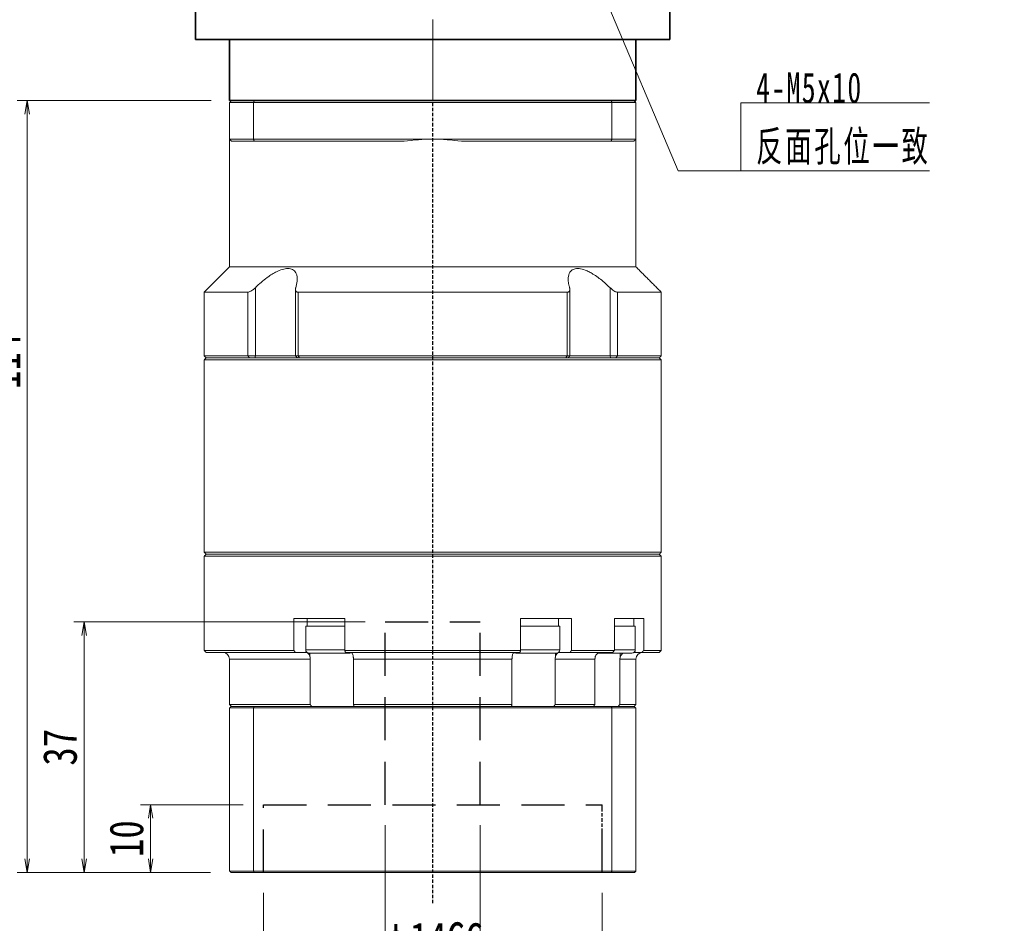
# Model space of a CAD drawing. Header units: millimetres. Extents: x -2 to 564, y 0 to 398.
# Tile 3 of 5: x 92 to 237, y 136 to 269. Entities that reach past the tile are written whole.
import ezdxf

# ---------------------------------------------------------------- set-up
doc = ezdxf.new("R2010")
doc.units = ezdxf.units.MM
for name, pattern in [('DASHED', [0.75, 0.5, -0.25]), ('DASHED2', [9.525, 6.35, -3.175]), ('点画线', [18, 12, -2, 2, -2])]:
    doc.linetypes.add(name, pattern=pattern)
doc.layers.add('4虚线层', color=6, linetype='DASHED2')
for name, color, linetype, lineweight in [('EB0_1', 7, 'Continuous', 35), ('中心线层', 1, '点画线', 18), ('尺寸线层', 3, 'Continuous', 18), ('粗实线层', 7, 'Continuous', 35)]:
    doc.layers.add(name, color=color, linetype=linetype, lineweight=lineweight)
doc.styles.add('宋体', font='SimSun.ttf', dxfattribs={"width": 0.8})
doc.styles.add('标准', font='txt', dxfattribs={"width": 0.667})
doc.dimstyles.new('A水平标注$0', dxfattribs={"dimtxt": 3.5, "dimasz": 2, "dimexe": 1.5, "dimexo": 3, "dimgap": 1.1, "dimtad": 1, "dimtoh": 1, "dimdec": 4, "dimdsep": 46, "dimtxsty": '宋体', "dimblk": 'OPEN', "dimcen": 3, "dimclrd": 3, "dimclre": 3, "dimclrt": 6, "dimadec": 0, "dimazin": 0, "dimtm": 1e-09, "dimtfac": 1, "dimtdec": 4, "dimtix": 1, "dimtmove": 0, "dimatfit": 3, "dimldrblk": 'OPEN', "dimfxl": 0, "dimlwd": 13, "dimlwe": 13, "dimarcsym": 0})
doc.dimstyles.new('D直径标注φ25', dxfattribs={"dimtxt": 3.5, "dimasz": 2, "dimexe": 1, "dimexo": 3, "dimtad": 1, "dimtoh": 1, "dimdec": 1, "dimdsep": 46, "dimtxsty": '宋体', "dimblk": 'OPEN', "dimcen": 3, "dimclrd": 3, "dimclre": 3, "dimclrt": 130, "dimadec": 0, "dimazin": 0, "dimtm": 1e-09, "dimtfac": 1, "dimtdec": 1, "dimtmove": 0, "dimatfit": 0, "dimldrblk": 'OPEN', "dimfxl": 0, "dimlwd": 13, "dimlwe": 13, "dimarcsym": 0})

# ---------------------------------------------------------------- blocks, each defined once
blk = doc.blocks.new('*X6')
at = {"layer": '尺寸线层', "linetype": 'Continuous'}
blk.add_hatch(color=0, dxfattribs=at).paths.add_polyline_path([(-22.53, 31.42), (-20.26, 27.49), (-21.3, 27.05)], flags=0)
at = {"layer": '尺寸线层', "color": 0, "linetype": 'Continuous'}
blk.add_line((-22.53, 31.42), (-9.27, 0), dxfattribs=at)
at = {"layer": '尺寸线层', "color": 0}
for p, q in [((0, 10.07), (27.84, 10.07)), ((0, 0), (0, 10.07)), ((-9.27, 0), (0, 0)), ((0, 0), (27.84, 0))]:
    blk.add_line(p, q, dxfattribs=at)
at = {"layer": '尺寸线层', "color": 0, "insert": (2.25, 0.9), "char_height": 4.5, "width": 51.1715, "attachment_point": 7, "line_spacing_factor": 1.15057, "style": '标准'}
blk.add_mtext('\\T1.1;4-M5x10\\P反面孔位一致', dxfattribs=at)
blk = doc.blocks.new('_Open')
at = {"color": 0, "linetype": 'ByBlock', "lineweight": -2}
for p, q in [((-1, 0.167), (0, 0)), ((-1, -0.167), (0, 0)), ((0, 0), (-1, 0))]:
    blk.add_line(p, q, dxfattribs=at)
blk = doc.blocks.new('*D38')
at = {"layer": 'Defpoints', "color": 0, "transparency": 16777216}
for p in [(127.5, 143.18), (177.5, 143.18), (177.5, 118.77)]:
    blk.add_point(p, dxfattribs=at)
at = {"layer": '尺寸线层', "color": 3, "lineweight": 13, "transparency": 16777216}
for p, q in [((127.5, 140.18), (127.5, 117.77)), ((177.5, 140.18), (177.5, 117.77)), ((129.5, 118.77), (175.5, 118.77))]:
    blk.add_line(p, q, dxfattribs=at)
at = {"layer": '尺寸线层', "color": 3, "lineweight": 13, "transparency": 16777216, "xscale": 2, "yscale": 2, "zscale": 2, "rotation": 180}
blk.add_blockref('_Open', (127.5, 118.77), dxfattribs=at)
at = {"layer": '尺寸线层', "color": 3, "lineweight": 13, "transparency": 16777216, "xscale": 2, "yscale": 2, "zscale": 2}
blk.add_blockref('_Open', (177.5, 118.77), dxfattribs=at)
at = {"layer": '尺寸线层', "color": 130, "transparency": 16777216, "insert": (152.4, 122.01), "char_height": 5, "attachment_point": 5, "style": '宋体'}
blk.add_mtext('φ50E7', dxfattribs=at)
blk = doc.blocks.new('*D39')
at = {"layer": 'Defpoints', "color": 0, "transparency": 16777216}
for p in [(145.5, 153.18), (159.5, 153.18), (159.5, 129.4)]:
    blk.add_point(p, dxfattribs=at)
at = {"layer": '尺寸线层', "color": 3, "lineweight": 13, "transparency": 16777216}
for p, q in [((145.5, 150.18), (145.5, 128.4)), ((159.5, 150.18), (159.5, 128.4)), ((147.5, 129.4), (157.5, 129.4))]:
    blk.add_line(p, q, dxfattribs=at)
at = {"layer": '尺寸线层', "color": 3, "lineweight": 13, "transparency": 16777216, "xscale": 2, "yscale": 2, "zscale": 2, "rotation": 180}
blk.add_blockref('_Open', (145.5, 129.4), dxfattribs=at)
at = {"layer": '尺寸线层', "color": 3, "lineweight": 13, "transparency": 16777216, "xscale": 2, "yscale": 2, "zscale": 2}
blk.add_blockref('_Open', (159.5, 129.4), dxfattribs=at)
at = {"layer": '尺寸线层', "color": 130, "transparency": 16777216, "insert": (152.5, 132.64), "char_height": 5, "attachment_point": 5, "style": '宋体'}
blk.add_mtext('φ14G6', dxfattribs=at)
blk = doc.blocks.new('*D40')
at = {"layer": 'Defpoints', "color": 0, "transparency": 16777216}
for p in [(127.5, 153.18), (110.85, 143.18), (122.7, 143.18)]:
    blk.add_point(p, dxfattribs=at)
at = {"layer": '尺寸线层', "color": 3, "lineweight": 13, "transparency": 16777216}
for p, q in [((124.5, 153.18), (109.35, 153.18)), ((110.85, 151.18), (110.85, 145.18)), ((119.7, 143.18), (109.35, 143.18))]:
    blk.add_line(p, q, dxfattribs=at)
at = {"layer": '尺寸线层', "color": 3, "lineweight": 13, "transparency": 16777216, "xscale": 2, "yscale": 2, "zscale": 2}
for p, rotation in [((110.85, 153.18), 90), ((110.85, 143.18), 270)]:
    blk.add_blockref('_Open', p, dxfattribs=dict(at, rotation=rotation))
at = {"layer": '尺寸线层', "color": 6, "transparency": 16777216, "insert": (107.3, 148.18), "char_height": 5, "attachment_point": 5, "rotation": 90, "style": '宋体', "bg_fill": 3, "box_fill_scale": 1.1, "bg_fill_color": 257, "bg_fill_transparency": 0}
blk.add_mtext('10', dxfattribs=at)
blk = doc.blocks.new('*D41')
at = {"layer": 'Defpoints', "color": 0, "transparency": 16777216}
for p in [(145.5, 180.18), (101.03, 143.18), (122.7, 143.18)]:
    blk.add_point(p, dxfattribs=at)
at = {"layer": '尺寸线层', "color": 3, "lineweight": 13, "transparency": 16777216}
for p, q in [((142.5, 180.18), (99.53, 180.18)), ((101.03, 178.18), (101.03, 145.18)), ((119.7, 143.18), (99.53, 143.18))]:
    blk.add_line(p, q, dxfattribs=at)
at = {"layer": '尺寸线层', "color": 3, "lineweight": 13, "transparency": 16777216, "xscale": 2, "yscale": 2, "zscale": 2}
for p, rotation in [((101.03, 180.18), 90), ((101.03, 143.18), 270)]:
    blk.add_blockref('_Open', p, dxfattribs=dict(at, rotation=rotation))
at = {"layer": '尺寸线层', "color": 6, "transparency": 16777216, "insert": (97.49, 161.68), "char_height": 5, "attachment_point": 5, "rotation": 90, "style": '宋体', "bg_fill": 3, "box_fill_scale": 1.1, "bg_fill_color": 257, "bg_fill_transparency": 0}
blk.add_mtext('37', dxfattribs=at)
blk = doc.blocks.new('*D42')
at = {"layer": 'Defpoints', "color": 0, "transparency": 16777216}
for p in [(122.8, 257.18), (92.63, 143.18), (122.7, 143.18)]:
    blk.add_point(p, dxfattribs=at)
at = {"layer": '尺寸线层', "color": 3, "lineweight": 13, "transparency": 16777216}
for p, q in [((119.8, 257.18), (91.13, 257.18)), ((92.63, 255.18), (92.63, 145.18)), ((119.7, 143.18), (91.13, 143.18))]:
    blk.add_line(p, q, dxfattribs=at)
at = {"layer": '尺寸线层', "color": 3, "lineweight": 13, "transparency": 16777216, "xscale": 2, "yscale": 2, "zscale": 2}
for p, rotation in [((92.63, 257.18), 90), ((92.63, 143.18), 270)]:
    blk.add_blockref('_Open', p, dxfattribs=dict(at, rotation=rotation))
at = {"layer": '尺寸线层', "color": 6, "transparency": 16777216, "insert": (89.1, 218.68), "char_height": 5, "attachment_point": 5, "rotation": 90, "style": '宋体', "bg_fill": 3, "box_fill_scale": 1.1, "bg_fill_color": 257, "bg_fill_transparency": 0}
blk.add_mtext('114', dxfattribs=at)

msp = doc.modelspace()

# ---------------------------------------------------------------- linework, layer by layer
at = {"color": 7, "linetype": 'Continuous', "lineweight": 15}
for p, q in [((122.4963, 256.88318), (126.03879, 256.88318)), ((122.4963, 256.88318), (122.4963, 251.48318)), ((126.15242, 257.18318), (122.7963, 257.18318)), ((126.03879, 256.88318), (178.95381, 256.88318)), ((126.03879, 251.48318), (126.03879, 256.88318)), ((178.84018, 257.18318), (126.15242, 257.18318)), ((182.1963, 257.18318), (178.84018, 257.18318)), ((178.95381, 256.88318), (178.95381, 251.48318)), ((178.95381, 256.88318), (182.4963, 256.88318)), ((182.4963, 251.48318), (182.4963, 256.88318)), ((126.03879, 251.48318), (122.4963, 251.48318)), ((122.7963, 251.18318), (126.15242, 251.18318)), ((152.4963, 251.48318), (126.03879, 251.48318)), ((126.15242, 251.18318), (148.26428, 251.18318)), ((178.95381, 251.48318), (152.4963, 251.48318)), ((156.72832, 251.18318), (178.84018, 251.18318)), ((178.84018, 251.18318), (182.1963, 251.18318)), ((182.4963, 251.48318), (178.95381, 251.48318)), ((182.4963, 232.63318), (122.4963, 232.63318)), ((125.20442, 228.88318), (118.7463, 228.88318)), ((125.20442, 228.88318), (125.20442, 219.48318)), ((126.31472, 219.48318), (126.31472, 229.55262)), ((172.35117, 228.88318), (132.64143, 228.88318)), ((132.64143, 219.48318), (132.64143, 228.88318)), ((172.35117, 228.88318), (172.35117, 219.48318)), ((178.67788, 229.55262), (178.67788, 219.48318)), ((186.2463, 228.88318), (179.78818, 228.88318)), ((179.78818, 219.48318), (179.78818, 228.88318)), ((125.20442, 219.48318), (118.7463, 219.48318)), ((118.7463, 218.88318), (152.4963, 218.88318)), ((152.4963, 219.18318), (119.0463, 219.18318)), ((119.0463, 219.18318), (125.44702, 219.18318)), ((126.31472, 219.48318), (125.20442, 219.48318)), ((125.44702, 219.18318), (125.20442, 219.48318)), ((126.22423, 219.18318), (126.31472, 219.48318)), ((132.22972, 219.48318), (126.31472, 219.48318)), ((132.64143, 219.48318), (132.22972, 219.48318)), ((172.35117, 219.48318), (132.64143, 219.48318)), ((132.81792, 219.18318), (132.64143, 219.48318)), ((132.81792, 219.18318), (172.17469, 219.18318)), ((185.9463, 219.18318), (152.4963, 219.18318)), ((152.4963, 218.88318), (186.2463, 218.88318)), ((172.35117, 219.48318), (172.17469, 219.18318)), ((172.76288, 219.48318), (172.35117, 219.48318)), ((178.67788, 219.48318), (172.76288, 219.48318)), ((178.67788, 219.48318), (178.76837, 219.18318)), ((179.78818, 219.48318), (178.67788, 219.48318)), ((179.78818, 219.48318), (179.54558, 219.18318)), ((179.54558, 219.18318), (185.9463, 219.18318)), ((186.2463, 219.48318), (179.78818, 219.48318)), ((186.2463, 190.48318), (118.7463, 190.48318)), ((118.7463, 189.88318), (152.4963, 189.88318)), ((119.0463, 190.18318), (185.9463, 190.18318)), ((152.4963, 190.18318), (119.0463, 190.18318)), ((185.9463, 190.18318), (152.4963, 190.18318)), ((152.4963, 189.88318), (186.2463, 189.88318)), ((132.00951, 180.68318), (132.00951, 175.98318)), ((132.00951, 180.68318), (135.10266, 180.68318)), ((136.14531, 180.68318), (135.10266, 180.68318)), ((136.14531, 180.68318), (139.51222, 180.68318)), ((139.51222, 175.98318), (139.51222, 180.68318)), ((165.48038, 180.68318), (165.48038, 175.98318)), ((165.48038, 180.68318), (168.84729, 180.68318)), ((169.88994, 180.68318), (168.84729, 180.68318)), ((169.88994, 180.68318), (172.98309, 180.68318)), ((172.98309, 175.98318), (172.98309, 180.68318)), ((179.31708, 180.68318), (179.31708, 175.98318)), ((179.31708, 180.68318), (181.41902, 180.68318)), ((182.02099, 180.68318), (181.41902, 180.68318)), ((182.02099, 180.68318), (183.64877, 180.68318)), ((183.64877, 175.98318), (183.64877, 180.68318)), ((137.2463, 179.58318), (133.7463, 179.58318)), ((139.51222, 179.58318), (137.2463, 179.58318)), ((170.77739, 179.58318), (165.48038, 179.58318)), ((171.2463, 179.58318), (170.77739, 179.58318)), ((182.41008, 179.58318), (179.31708, 179.58318)), ((132.00951, 175.98318), (118.7463, 175.98318)), ((137.2463, 176.08318), (133.7463, 176.08318)), ((139.51222, 176.08318), (137.2463, 176.08318)), ((165.48038, 175.98318), (139.51222, 175.98318)), ((170.77739, 176.08318), (165.48038, 176.08318)), ((171.2463, 176.08318), (170.77739, 176.08318)), ((179.31708, 175.98318), (172.98309, 175.98318)), ((182.41008, 176.08318), (179.31708, 176.08318)), ((186.2463, 175.98318), (183.64877, 175.98318)), ((119.0463, 175.68318), (132.20255, 175.68318)), ((122.4963, 174.68318), (134.42344, 174.68318)), ((132.20255, 175.68318), (133.7792, 175.68318)), ((134.2463, 175.58318), (137.2463, 175.58318)), ((134.37363, 175.58318), (134.37363, 175.06656)), ((134.42344, 174.68318), (134.42344, 167.98318)), ((137.2463, 175.58318), (140.2463, 175.58318)), ((139.61494, 175.68318), (165.37766, 175.68318)), ((140.7956, 174.68318), (164.19701, 174.68318)), ((140.7956, 167.98318), (140.7956, 174.68318)), ((164.19701, 174.68318), (164.19701, 167.98318)), ((164.7463, 175.58318), (170.34438, 175.58318)), ((170.34438, 175.58318), (170.7463, 175.58318)), ((170.56916, 167.98318), (170.56916, 174.68318)), ((170.56916, 174.68318), (176.44148, 174.68318)), ((170.61897, 175.58318), (170.61897, 175.06656)), ((171.2134, 175.68318), (172.79005, 175.68318)), ((172.79005, 175.68318), (179.08702, 175.68318)), ((176.44148, 174.68318), (176.44148, 167.98318)), ((176.85506, 175.58318), (181.91008, 175.58318)), ((180.12045, 167.98318), (180.12045, 174.68318)), ((180.12045, 174.68318), (182.4963, 174.68318)), ((180.19265, 175.58318), (180.19265, 175.06656)), ((182.21008, 175.68318), (183.36656, 175.68318)), ((183.36656, 175.68318), (185.9463, 175.68318)), ((134.42344, 167.98318), (122.4963, 167.98318)), ((122.4963, 167.48318), (126.03879, 167.48318)), ((122.4963, 167.48318), (122.4963, 143.38318)), ((126.11449, 167.68318), (122.6963, 167.68318)), ((126.03879, 167.48318), (126.03879, 143.38318)), ((126.03879, 167.48318), (178.95381, 167.48318)), ((178.87811, 167.68318), (126.11449, 167.68318)), ((164.19701, 167.98318), (140.7956, 167.98318)), ((176.44148, 167.98318), (170.56916, 167.98318)), ((182.2963, 167.68318), (178.87811, 167.68318)), ((178.95381, 167.48318), (182.4963, 167.48318)), ((178.95381, 167.48318), (178.95381, 143.38318)), ((182.4963, 167.98318), (180.12045, 167.98318)), ((182.4963, 167.48318), (182.4963, 143.38318)), ((126.03879, 143.38318), (122.4963, 143.38318)), ((122.6963, 143.18318), (126.11449, 143.18318)), ((178.95381, 143.38318), (126.03879, 143.38318)), ((126.11449, 143.18318), (178.87811, 143.18318)), ((178.87811, 143.18318), (182.2963, 143.18318)), ((182.4963, 143.38318), (178.95381, 143.38318))]:
    msp.add_line(p, q, dxfattribs=at)
at = {"color": 1, "linetype": 'DASHED'}
for p, q in [((152.4963, 138.63147), (152.4963, 257.18318)), ((177.4963, 143.18318), (177.4963, 153.18318)), ((177.4963, 143.18318), (177.4963, 153.18318))]:
    msp.add_line(p, q, dxfattribs=at)
at = {"color": 7, "linetype": 'Continuous', "lineweight": 15}
for centre, radius, start, end in [((152.4963, 221.48318), 30, 90, 98.1096145), ((152.4963, 221.48318), 30, 81.8903855, 90), ((134.2463, 176.08318), 0.5, 180, 270), ((170.7463, 176.08318), 0.5, 270, 0), ((181.91008, 176.08318), 0.5, 270, 0), ((121.4963, 174.68318), 1, 0, 90), ((140.2463, 176.08318), 0.5, 270, 302.4574441), ((164.7463, 176.08318), 0.5, 241.6040712, 270), ((183.4963, 174.68318), 1, 90, 180)]:
    msp.add_arc(centre, radius, start, end, dxfattribs=at)
for points in [[(122.4963, 256.88318), (122.7963, 257.18318)], [(126.03879, 256.88318), (126.15242, 257.18318)], [(178.95381, 256.88318), (178.84018, 257.18318)], [(182.1963, 257.18318), (182.4963, 256.88318)], [(122.4963, 232.63318), (122.4963, 251.48318)], [(122.4963, 251.48318), (122.7963, 251.18318)], [(126.03879, 251.48318), (126.15242, 251.18318)], [(178.84018, 251.18318), (178.95381, 251.48318)], [(182.1963, 251.18318), (182.4963, 251.48318)], [(182.4963, 251.48318), (182.4963, 232.63318)], [(118.7463, 228.88318), (122.4963, 232.63318)], [(182.4963, 232.63318), (186.2463, 228.88318)], [(118.7463, 219.48318), (118.7463, 228.88318)], [(132.22972, 219.48318), (132.22972, 229.28831)], [(172.76288, 229.28787), (172.76288, 219.48318)], [(186.2463, 228.88318), (186.2463, 219.48318)], [(119.0463, 219.18318), (118.7463, 219.48318)], [(118.7463, 218.88318), (119.0463, 219.18318)], [(118.7463, 190.48318), (118.7463, 218.88318)], [(132.52972, 219.18318), (132.22972, 219.48318)], [(172.76288, 219.48318), (172.46288, 219.18318)], [(186.2463, 219.48318), (185.9463, 219.18318)], [(185.9463, 219.18318), (186.2463, 218.88318)], [(186.2463, 218.88318), (186.2463, 190.48318)], [(119.0463, 190.18318), (118.7463, 190.48318)], [(186.2463, 190.48318), (185.9463, 190.18318)], [(118.7463, 189.88318), (119.0463, 190.18318)], [(118.7463, 175.98318), (118.7463, 189.88318)], [(185.9463, 190.18318), (186.2463, 189.88318)], [(186.2463, 189.88318), (186.2463, 175.98318)], [(133.9463, 179.58318), (133.9463, 180.68318)], [(171.0463, 180.68318), (171.0463, 179.58318)], [(182.21008, 180.68318), (182.21008, 179.58318)], [(133.7463, 176.08318), (133.7463, 179.58318)], [(171.2463, 179.58318), (171.2463, 176.08318)], [(182.41008, 179.58318), (182.41008, 176.08318)], [(119.0463, 175.68318), (118.7463, 175.98318)], [(132.20255, 175.68318), (132.00951, 175.98318)], [(139.51222, 175.98318), (139.61494, 175.68318)], [(165.37766, 175.68318), (165.48038, 175.98318)], [(172.98309, 175.98318), (172.79005, 175.68318)], [(179.08702, 175.68318), (179.31708, 175.98318)], [(183.64877, 175.98318), (183.36656, 175.68318)], [(186.2463, 175.98318), (185.9463, 175.68318)], [(122.4963, 167.98318), (122.4963, 174.68318)], [(134.37363, 175.06656), (134.42344, 174.68318)], [(140.7956, 174.68318), (140.77015, 175.06656)], [(164.22245, 175.06656), (164.19701, 174.68318)], [(170.56916, 174.68318), (170.61897, 175.06656)], [(176.49962, 175.06656), (176.44148, 174.68318)], [(180.12045, 174.68318), (180.19265, 175.06656)], [(182.4963, 174.68318), (182.4963, 167.98318)], [(122.7963, 167.68318), (122.4963, 167.98318)], [(122.4963, 167.48318), (122.6963, 167.68318)], [(126.03879, 167.48318), (126.11449, 167.68318)], [(134.63118, 167.68318), (134.42344, 167.98318)], [(140.7956, 167.98318), (140.88146, 167.68318)], [(164.11114, 167.68318), (164.19701, 167.98318)], [(170.56916, 167.98318), (170.36142, 167.68318)], [(176.22239, 167.68318), (176.44148, 167.98318)], [(178.95381, 167.48318), (178.87811, 167.68318)], [(180.12045, 167.98318), (179.831, 167.68318)], [(182.4963, 167.98318), (182.1963, 167.68318)], [(182.2963, 167.68318), (182.4963, 167.48318)], [(122.6963, 143.18318), (122.4963, 143.38318)], [(126.11449, 143.18318), (126.03879, 143.38318)], [(178.87811, 143.18318), (178.95381, 143.38318)], [(182.4963, 143.38318), (182.2963, 143.18318)]]:
    msp.add_open_spline(points, degree=1, dxfattribs=at)
for points, knots in [([(132.2763, 229.55262), (132.36262, 229.87731), (132.50348, 230.40712), (132.50369, 231.07689), (132.40417, 231.54221), (132.21109, 231.90246), (131.89853, 232.21606), (131.3542, 232.42277), (130.52575, 232.3534), (129.69212, 232.04777), (128.94665, 231.65039), (128.19176, 231.16145), (127.3746, 230.5322), (126.72918, 229.95647), (126.38824, 229.62425), (126.31472, 229.55262)], [0, 0, 0, 0, 1.111823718, 1.814206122, 2.515660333, 3.044836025, 3.573294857, 4.429537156, 5.288250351, 6.104434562, 6.713373, 7.323286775, 8.207714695, 9.093503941, 9.336985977, 9.336985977, 9.336985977, 9.336985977]), ([(178.67788, 229.55262), (178.3339, 229.87731), (177.77261, 230.40712), (176.91324, 231.07689), (176.22511, 231.54221), (175.58276, 231.90246), (174.88271, 232.21606), (174.08585, 232.42277), (173.34189, 232.3534), (172.88334, 232.04777), (172.63219, 231.65039), (172.49299, 231.16145), (172.48303, 230.5322), (172.59204, 229.95647), (172.69426, 229.62425), (172.7163, 229.55262)], [0, 0, 0, 0, 1.111860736, 1.814266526, 2.515744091, 3.044937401, 3.573413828, 4.429684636, 5.288426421, 6.104637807, 6.713596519, 7.323530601, 8.207987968, 9.093806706, 9.337296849, 9.337296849, 9.337296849, 9.337296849]), ([(126.31472, 229.55262), (126.19081, 229.43864), (125.97767, 229.2426), (125.65474, 229.03181), (125.39371, 228.90706), (125.26708, 228.89108), (125.20442, 228.88318)], [0, 0, 0, 0, 0.461690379, 0.794104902, 1.059065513, 1.318521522, 1.318521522, 1.318521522, 1.318521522]), ([(132.64143, 228.88318), (132.60669, 228.88483), (132.53601, 228.8882), (132.44742, 228.91486), (132.37327, 228.95554), (132.30873, 229.01538), (132.25905, 229.09788), (132.22777, 229.2175), (132.22689, 229.3692), (132.25967, 229.49086), (132.2763, 229.55262)], [0, 0, 0, 0, 0.0845501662, 0.1720244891, 0.2564971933, 0.3430793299, 0.4605833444, 0.5814376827, 0.7507540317, 0.9252792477, 0.9252792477, 0.9252792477, 0.9252792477]), ([(172.7163, 229.55262), (172.7318, 229.49596), (172.76317, 229.38128), (172.76613, 229.23665), (172.74086, 229.1178), (172.69663, 229.0322), (172.63361, 228.96572), (172.55762, 228.91974), (172.46394, 228.88908), (172.38922, 228.88517), (172.35117, 228.88318)], [0, 0, 0, 0, 0.1600222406, 0.3238934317, 0.4391565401, 0.5570675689, 0.6488337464, 0.7429943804, 0.8324760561, 0.925298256, 0.925298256, 0.925298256, 0.925298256]), ([(179.78818, 228.88318), (179.72943, 228.89018), (179.61221, 228.90416), (179.36256, 229.01802), (179.03332, 229.22691), (178.80984, 229.43169), (178.67788, 229.55262)], [0, 0, 0, 0, 0.244975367, 0.488865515, 0.828599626, 1.318556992, 1.318556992, 1.318556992, 1.318556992]), ([(133.7792, 175.68318), (133.80383, 175.68182), (133.90058, 175.67651), (134.06625, 175.59901), (134.24506, 175.40049), (134.33657, 175.19939), (134.36944, 175.08158), (134.37363, 175.06656)], [0, 0, 0, 0, 0.0898846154, 0.3530449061, 0.6161572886, 0.8790264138, 0.9174460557, 0.9174460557, 0.9174460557, 0.9174460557]), ([(140.77015, 175.06656), (140.75192, 175.16608), (140.71544, 175.36529), (140.62179, 175.57448), (140.53014, 175.67208), (140.47282, 175.68042), (140.45386, 175.68318)], [0, 0, 0, 0, 0.2094481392, 0.4192300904, 0.6292069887, 0.7329719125, 0.7329719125, 0.7329719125, 0.7329719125]), ([(164.53875, 175.68318), (164.52564, 175.68182), (164.47416, 175.67651), (164.38601, 175.59901), (164.29087, 175.40049), (164.24218, 175.19939), (164.22468, 175.08158), (164.22245, 175.06656)], [0, 0, 0, 0, 0.0718302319, 0.2821316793, 0.4923948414, 0.7024636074, 0.7331662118, 0.7331662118, 0.7331662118, 0.7331662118]), ([(170.61897, 175.06656), (170.65321, 175.16605), (170.72176, 175.36522), (170.89772, 175.57442), (171.06998, 175.67206), (171.17774, 175.68041), (171.2134, 175.68318)], [0, 0, 0, 0, 0.2619701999, 0.5244550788, 0.7871838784, 0.9171158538, 0.9171158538, 0.9171158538, 0.9171158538]), ([(177.20804, 175.68318), (177.17869, 175.68182), (177.06339, 175.67651), (176.86594, 175.59901), (176.65286, 175.40049), (176.5438, 175.19939), (176.50462, 175.08158), (176.49962, 175.06656)], [0, 0, 0, 0, 0.098305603, 0.386120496, 0.673882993, 0.961379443, 1.003398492, 1.003398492, 1.003398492, 1.003398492]), ([(180.19265, 175.06656), (180.24329, 175.16432), (180.34465, 175.36), (180.52858, 175.53421), (180.65091, 175.57573), (180.67285, 175.58318)], [0, 0, 0, 0, 0.3267769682, 0.6540747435, 0.7255650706, 0.7255650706, 0.7255650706, 0.7255650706])]:
    msp.add_open_spline(points, degree=3, knots=knots, dxfattribs=at)
at = {"layer": '4虚线层', "color": 6}
for p, q in [((145.4963, 180.18318), (159.4963, 180.18318)), ((145.4963, 153.18318), (145.4963, 180.18318)), ((159.4963, 153.18318), (159.4963, 180.18318)), ((127.4963, 153.18318), (177.4963, 153.18318)), ((127.4963, 143.18318), (127.4963, 153.18318)), ((177.4963, 143.18318), (177.4963, 153.18318))]:
    msp.add_line(p, q, dxfattribs=at)
at = {"layer": 'EB0_1'}
msp.add_line((182.4963, 257.18318), (122.4963, 257.18318), dxfattribs=at)
at = {"layer": '中心线层'}
msp.add_line((152.4963, 257.18318), (152.4963, 339.18318), dxfattribs=at)
at = {"layer": '粗实线层'}
for p, q in [((117.4963, 266.18318), (117.4963, 336.18318)), ((187.4963, 266.18318), (187.4963, 335.18318)), ((117.4963, 266.18318), (117.4963, 267.08318)), ((117.4963, 266.18318), (187.4963, 266.18318)), ((122.4963, 257.18318), (122.4963, 266.18318)), ((182.4963, 257.18318), (182.4963, 266.18318))]:
    msp.add_line(p, q, dxfattribs=at)

# ---------------------------------------------------------------- block references
at = {"layer": '尺寸线层'}
msp.add_blockref('*X6', (197.9963, 246.80023), dxfattribs=at)

# ---------------------------------------------------------------- dimensions: what is measured, and where the dimension line sits
for base, p1, p2, text, picture, middle in [((159.4963, 129.39932), (145.4963, 153.18318), (159.4963, 153.18318), 'φ<>G6', '*D39', (152.4963, 129.39932)), ((177.4963, 118.76883), (127.4963, 143.18318), (177.4963, 143.18318), 'φ<>E7', '*D38', (152.39724, 118.76883))]:
    dim = msp.add_linear_dim(base=base, p1=p1, p2=p2, text=text, dimstyle='D直径标注φ25', override={"dimtxt": 5, "dimgap": 0.625, "dimtad": 1, "dimdec": 1, "dimlfac": 1, "dimpost": '<>', "dimblk": 'Open', "dimse1": 0, "dimse2": 0, "dimsd1": 0, "dimsd2": 0, "dimtofl": 1, "dimtvp": 0.1, "dimtfill": 0, "dimtfillclr": 256}, dxfattribs=at)
    dim.commit()
    dim.dimension.update_dxf_attribs({"geometry": picture, "text_midpoint": middle, "dimtype": 160})

# ---------------------------------------------------------------- next in the draw order: dimensions: what is measured, and where the dimension line sits
dim = msp.add_linear_dim(base=(110.84632, 143.18318), p1=(127.4963, 153.18318), p2=(122.6963, 143.18318), angle=90, dimstyle='A水平标注$0', override={"dimtxt": 5, "dimblk": 'Open', "dimtfill": 1, "dimtfillclr": 256}, dxfattribs=at)
dim.commit()
dim.dimension.update_dxf_attribs({"geometry": '*D40', "text_midpoint": (110.84632, 148.18318), "dimtype": 160})

# ---------------------------------------------------------------- next in the draw order: dimensions: what is measured, and where the dimension line sits
dim = msp.add_linear_dim(base=(101.03033, 143.18318), p1=(145.4963, 180.18318), p2=(122.6963, 143.18318), angle=90, dimstyle='A水平标注$0', override={"dimtxt": 5, "dimblk": 'Open', "dimtfill": 1, "dimtfillclr": 256}, dxfattribs=at)
dim.commit()
dim.dimension.update_dxf_attribs({"geometry": '*D41', "text_midpoint": (101.03033, 161.68318), "dimtype": 160})

# ---------------------------------------------------------------- next in the draw order: dimensions: what is measured, and where the dimension line sits
dim = msp.add_linear_dim(base=(92.63023, 143.18318), p1=(122.7963, 257.18318), p2=(122.6963, 143.18318), angle=90, dimstyle='A水平标注$0', override={"dimtxt": 5, "dimblk": 'Open', "dimtfill": 1, "dimtfillclr": 256}, dxfattribs=at)
dim.commit()
dim.dimension.update_dxf_attribs({"geometry": '*D42', "text_midpoint": (92.63023, 218.68318), "dimtype": 160})

doc.saveas('drawing.dxf')
